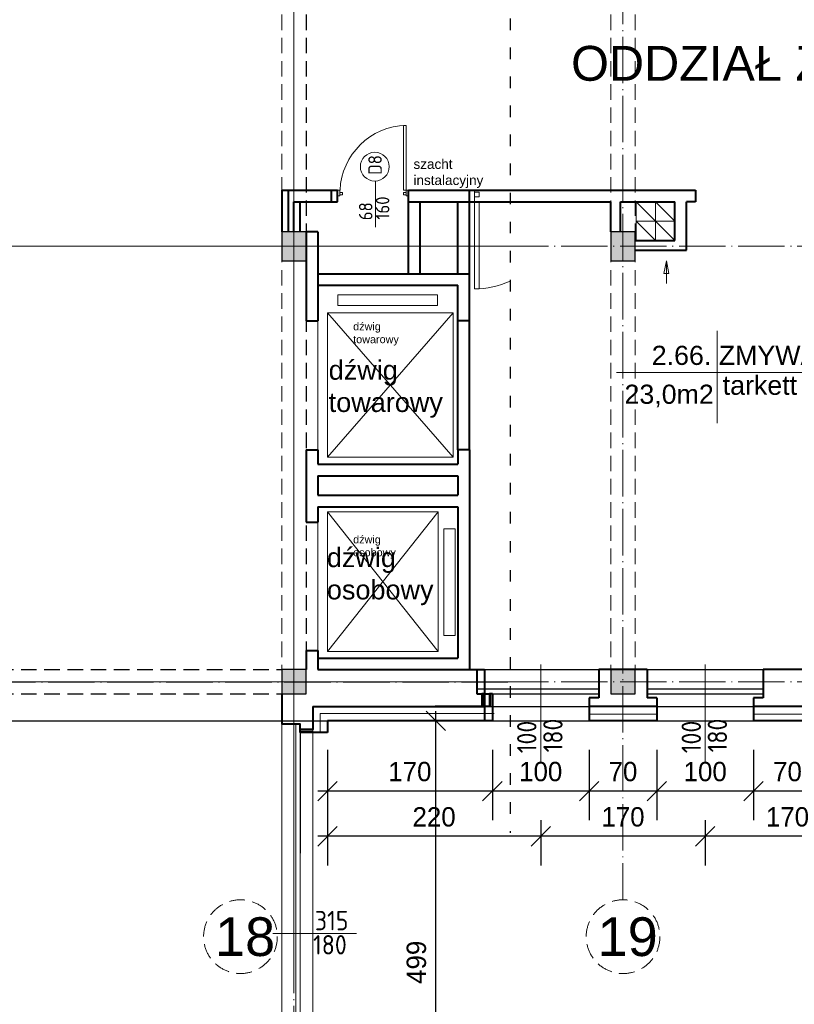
# Model space of a CAD drawing. Header units: millimetres. Extents: x -32003 to -19505, y 17931 to 29358.
# Tile 40 of 92: x -26437 to -25637, y 26530 to 27548. Entities that reach past the tile are written whole.
import ezdxf

# ---------------------------------------------------------------- set-up
doc = ezdxf.new("R2010")
doc.units = ezdxf.units.MM
doc.header["$PDMODE"] = 3
for name, pattern in [('ACAD_ISO03W100', [30, 12, -18]), ('ACAD_ISO04W100', [30.5, 24, -3, 0.5, -3]), ('KRESKOWA_X2', [12, 8, -4])]:
    doc.linetypes.add(name, pattern=pattern)
for name, color, linetype, lineweight in [('_wymiary', 1, 'Continuous', 9), ('drzwi', 140, 'Continuous', 13), ('KOMINY', 43, 'Continuous', 15), ('NR', 7, 'Continuous', 13), ('opisy drzwi', 40, 'Continuous', 13), ('opisy pom', 3, 'Continuous', 18), ('przerywana', 7, 'KRESKOWA_X2', 5), ('sciany', 4, 'Continuous', 40), ('symetria', 7, 'ACAD_ISO03W100', 5), ('SZRAF', 51, 'Continuous', 9), ('słupy', 2, 'Continuous', 30), ('ula-szraf', 40, 'Continuous', 9), ('ściana', 4, 'Continuous', 40)]:
    doc.layers.add(name, color=color, linetype=linetype, lineweight=lineweight)
doc.styles.add('ISO', font='isocp.shx')
doc.styles.add('ROMANS', font='ROMANS')
doc.styles.add('style1', font='ARIAL.TTF')
doc.styles.add('SYSTEM', font='TXT')
doc.linetypes.add('BATTING', pattern='A,0.0001,-0.1,[134,ltypeshp.shx,S=0.1,R=0,X=-0.1,Y=0],-0.2,[134,ltypeshp.shx,S=0.1,R=180,X=0.1,Y=0],-0.1', length=0.4001)
doc.dimstyles.new('Jacek2', dxfattribs={"dimscale": 2, "dimtxt": 10, "dimasz": 10, "dimexe": 15, "dimexo": 15, "dimgap": 5, "dimtad": 1, "dimdec": 0, "dimrnd": 0.5, "dimzin": 0, "dimdsep": 46, "dimtxsty": 'Standard', "dimblk": 'OBLIQUE', "dimcen": 0, "dimdle": 5, "dimadec": 1, "dimazin": 0, "dimtfac": 1, "dimtdec": 0, "dimtofl": 0, "dimtmove": 0, "dimatfit": 3, "dimfxl": 0, "dimtolj": 1, "dimtzin": 0, "dimarcsym": 0})

# ---------------------------------------------------------------- blocks, each defined once
blk = doc.blocks.new('_OBLIQUE')
at = {"color": 0, "linetype": 'ByBlock'}
blk.add_line((-0.5, -0.5), (0.5, 0.5), dxfattribs=at)
blk = doc.blocks.new('*D384')
at = {"layer": '_wymiary', "color": 0, "lineweight": -2}
for p, q in [((-25678.7, 26793.4), (-25678.7, 26720.9)), ((-25608.7, 26793.4), (-25608.7, 26720.9)), ((-25598.7, 26750.9), (-25688.7, 26750.9))]:
    blk.add_line(p, q, dxfattribs=at)
at = {"layer": 'Defpoints', "color": 0}
for p in [(-25678.7, 26823.4), (-25608.7, 26823.4), (-25678.7, 26750.9)]:
    blk.add_point(p, dxfattribs=at)
at = {"layer": '_wymiary', "color": 0, "lineweight": -2, "xscale": 20, "yscale": 20, "zscale": 20, "rotation": 180}
blk.add_blockref('_OBLIQUE', (-25678.7, 26750.9), dxfattribs=at)
at = {"layer": '_wymiary', "color": 0, "lineweight": -2, "xscale": 20, "yscale": 20, "zscale": 20}
blk.add_blockref('_OBLIQUE', (-25608.7, 26750.9), dxfattribs=at)
at = {"layer": '_wymiary', "color": 0, "insert": (-25643.7, 26770.9), "char_height": 20, "attachment_point": 5}
blk.add_mtext('\\A1;70', dxfattribs=at)
blk = doc.blocks.new('*D385')
at = {"layer": '_wymiary', "color": 0, "lineweight": -2}
for p, q in [((-25778.7, 26793.4), (-25778.7, 26720.9)), ((-25678.7, 26793.4), (-25678.7, 26720.9)), ((-25668.7, 26750.9), (-25788.7, 26750.9))]:
    blk.add_line(p, q, dxfattribs=at)
at = {"layer": 'Defpoints', "color": 0}
for p in [(-25778.7, 26823.4), (-25678.7, 26823.4), (-25778.7, 26750.9)]:
    blk.add_point(p, dxfattribs=at)
at = {"layer": '_wymiary', "color": 0, "lineweight": -2, "xscale": 20, "yscale": 20, "zscale": 20, "rotation": 180}
blk.add_blockref('_OBLIQUE', (-25778.7, 26750.9), dxfattribs=at)
at = {"layer": '_wymiary', "color": 0, "lineweight": -2, "xscale": 20, "yscale": 20, "zscale": 20}
blk.add_blockref('_OBLIQUE', (-25678.7, 26750.9), dxfattribs=at)
at = {"layer": '_wymiary', "color": 0, "insert": (-25728.7, 26770.9), "char_height": 20, "attachment_point": 5}
blk.add_mtext('\\A1;100', dxfattribs=at)
blk = doc.blocks.new('*D386')
at = {"layer": '_wymiary', "color": 0, "lineweight": -2}
for p, q in [((-25848.7, 26793.4), (-25848.7, 26720.9)), ((-25778.7, 26793.4), (-25778.7, 26720.9)), ((-25768.7, 26750.9), (-25858.7, 26750.9))]:
    blk.add_line(p, q, dxfattribs=at)
at = {"layer": 'Defpoints', "color": 0}
for p in [(-25848.7, 26823.4), (-25778.7, 26823.4), (-25848.7, 26750.9)]:
    blk.add_point(p, dxfattribs=at)
at = {"layer": '_wymiary', "color": 0, "lineweight": -2, "xscale": 20, "yscale": 20, "zscale": 20, "rotation": 180}
blk.add_blockref('_OBLIQUE', (-25848.7, 26750.9), dxfattribs=at)
at = {"layer": '_wymiary', "color": 0, "lineweight": -2, "xscale": 20, "yscale": 20, "zscale": 20}
blk.add_blockref('_OBLIQUE', (-25778.7, 26750.9), dxfattribs=at)
at = {"layer": '_wymiary', "color": 0, "insert": (-25813.7, 26770.9), "char_height": 20, "attachment_point": 5}
blk.add_mtext('\\A1;70', dxfattribs=at)
blk = doc.blocks.new('*D387')
at = {"layer": '_wymiary', "color": 0, "lineweight": -2}
for p, q in [((-25948.7, 26793.4), (-25948.7, 26720.9)), ((-25848.7, 26793.4), (-25848.7, 26720.9)), ((-25838.7, 26750.9), (-25958.7, 26750.9))]:
    blk.add_line(p, q, dxfattribs=at)
at = {"layer": 'Defpoints', "color": 0}
for p in [(-25948.7, 26823.4), (-25848.7, 26823.4), (-25948.7, 26750.9)]:
    blk.add_point(p, dxfattribs=at)
at = {"layer": '_wymiary', "color": 0, "lineweight": -2, "xscale": 20, "yscale": 20, "zscale": 20, "rotation": 180}
blk.add_blockref('_OBLIQUE', (-25948.7, 26750.9), dxfattribs=at)
at = {"layer": '_wymiary', "color": 0, "lineweight": -2, "xscale": 20, "yscale": 20, "zscale": 20}
blk.add_blockref('_OBLIQUE', (-25848.7, 26750.9), dxfattribs=at)
at = {"layer": '_wymiary', "color": 0, "insert": (-25898.7, 26770.9), "char_height": 20, "attachment_point": 5}
blk.add_mtext('\\A1;100', dxfattribs=at)
blk = doc.blocks.new('*D388')
at = {"layer": '_wymiary', "color": 0, "lineweight": -2}
for p, q in [((-26119.2, 26793.4), (-26119.2, 26720.9)), ((-25948.7, 26793.4), (-25948.7, 26720.9)), ((-25938.7, 26750.9), (-26129.2, 26750.9))]:
    blk.add_line(p, q, dxfattribs=at)
at = {"layer": 'Defpoints', "color": 0}
for p in [(-26119.2, 26823.4), (-25948.7, 26823.4), (-26119.2, 26750.9)]:
    blk.add_point(p, dxfattribs=at)
at = {"layer": '_wymiary', "color": 0, "lineweight": -2, "xscale": 20, "yscale": 20, "zscale": 20, "rotation": 180}
blk.add_blockref('_OBLIQUE', (-26119.2, 26750.9), dxfattribs=at)
at = {"layer": '_wymiary', "color": 0, "lineweight": -2, "xscale": 20, "yscale": 20, "zscale": 20}
blk.add_blockref('_OBLIQUE', (-25948.7, 26750.9), dxfattribs=at)
at = {"layer": '_wymiary', "color": 0, "insert": (-26033.9, 26770.9), "char_height": 20, "attachment_point": 5}
blk.add_mtext('\\A1;170', dxfattribs=at)
blk = doc.blocks.new('*D416')
at = {"layer": '_wymiary', "color": 0, "lineweight": -2}
for p, q in [((-25728.7, 26720.9), (-25728.7, 26674.1)), ((-25558.7, 26720.9), (-25558.7, 26674.1)), ((-25548.7, 26704.1), (-25738.7, 26704.1))]:
    blk.add_line(p, q, dxfattribs=at)
at = {"layer": 'Defpoints', "color": 0}
for p in [(-25728.7, 26750.9), (-25558.7, 26750.9), (-25728.7, 26704.1)]:
    blk.add_point(p, dxfattribs=at)
at = {"layer": '_wymiary', "color": 0, "lineweight": -2, "xscale": 20, "yscale": 20, "zscale": 20, "rotation": 180}
blk.add_blockref('_OBLIQUE', (-25728.7, 26704.1), dxfattribs=at)
at = {"layer": '_wymiary', "color": 0, "lineweight": -2, "xscale": 20, "yscale": 20, "zscale": 20}
blk.add_blockref('_OBLIQUE', (-25558.7, 26704.1), dxfattribs=at)
at = {"layer": '_wymiary', "color": 0, "insert": (-25643.7, 26724.1), "char_height": 20, "attachment_point": 5}
blk.add_mtext('\\A1;170', dxfattribs=at)
blk = doc.blocks.new('*D417')
at = {"layer": '_wymiary', "color": 0, "lineweight": -2}
for p, q in [((-25898.7, 26720.9), (-25898.7, 26674.1)), ((-25728.7, 26720.9), (-25728.7, 26674.1)), ((-25718.7, 26704.1), (-25908.7, 26704.1))]:
    blk.add_line(p, q, dxfattribs=at)
at = {"layer": 'Defpoints', "color": 0}
for p in [(-25898.7, 26750.9), (-25728.7, 26750.9), (-25898.7, 26704.1)]:
    blk.add_point(p, dxfattribs=at)
at = {"layer": '_wymiary', "color": 0, "lineweight": -2, "xscale": 20, "yscale": 20, "zscale": 20, "rotation": 180}
blk.add_blockref('_OBLIQUE', (-25898.7, 26704.1), dxfattribs=at)
at = {"layer": '_wymiary', "color": 0, "lineweight": -2, "xscale": 20, "yscale": 20, "zscale": 20}
blk.add_blockref('_OBLIQUE', (-25728.7, 26704.1), dxfattribs=at)
at = {"layer": '_wymiary', "color": 0, "insert": (-25813.7, 26724.1), "char_height": 20, "attachment_point": 5}
blk.add_mtext('\\A1;170', dxfattribs=at)
blk = doc.blocks.new('*D418')
at = {"layer": '_wymiary', "color": 0, "lineweight": -2}
for p, q in [((-26119.2, 26720.9), (-26119.2, 26674.1)), ((-25898.7, 26720.9), (-25898.7, 26674.1)), ((-25888.7, 26704.1), (-26129.2, 26704.1))]:
    blk.add_line(p, q, dxfattribs=at)
at = {"layer": 'Defpoints', "color": 0}
for p in [(-26119.2, 26750.9), (-25898.7, 26750.9), (-26119.2, 26704.1)]:
    blk.add_point(p, dxfattribs=at)
at = {"layer": '_wymiary', "color": 0, "lineweight": -2, "xscale": 20, "yscale": 20, "zscale": 20, "rotation": 180}
blk.add_blockref('_OBLIQUE', (-26119.2, 26704.1), dxfattribs=at)
at = {"layer": '_wymiary', "color": 0, "lineweight": -2, "xscale": 20, "yscale": 20, "zscale": 20}
blk.add_blockref('_OBLIQUE', (-25898.7, 26704.1), dxfattribs=at)
at = {"layer": '_wymiary', "color": 0, "insert": (-26008.9, 26724.1), "char_height": 20, "attachment_point": 5}
blk.add_mtext('\\A1;220', dxfattribs=at)
blk = doc.blocks.new('*D893')
at = {"layer": '_wymiary', "color": 0, "lineweight": -2}
for p, q in [((-26007.1, 26314.4), (-26007.1, 26833.4)), ((-26089.2, 26823.4), (-25977.1, 26823.4)), ((-26039.6, 26324.4), (-25977.1, 26324.4))]:
    blk.add_line(p, q, dxfattribs=at)
at = {"layer": 'Defpoints', "color": 0}
for p in [(-26119.2, 26823.4), (-26007.1, 26823.4), (-26069.6, 26324.4)]:
    blk.add_point(p, dxfattribs=at)
at = {"layer": '_wymiary', "color": 0, "lineweight": -2, "xscale": 20, "yscale": 20, "zscale": 20}
for p, rotation in [((-26007.1, 26823.4), 90), ((-26007.1, 26324.4), 270)]:
    blk.add_blockref('_OBLIQUE', p, dxfattribs=dict(at, rotation=rotation))
at = {"layer": '_wymiary', "color": 0, "insert": (-26027.1, 26573.9), "char_height": 20, "attachment_point": 5, "rotation": 90}
blk.add_mtext('\\A1;499', dxfattribs=at)

msp = doc.modelspace()

# ---------------------------------------------------------------- hatches: boundary and pattern name
at = {"layer": 'SZRAF'}
h = msp.add_hatch(color=256, dxfattribs=at)
h.dxf.hatch_style = 1
h.paths.add_polyline_path([(-26166.2, 27313.9), (-26153.7, 27313.9), (-26153.7, 27328.9), (-26166.2, 27328.9)])
h.paths.add_polyline_path([(-26153.7, 27313.9), (-26166.2, 27313.9), (-26166.2, 27298.9), (-26153.7, 27298.9)])
h.paths.add_polyline_path([(-26153.7, 27313.9), (-26141.2, 27313.9), (-26141.2, 27328.9), (-26153.7, 27328.9)])
h.paths.add_polyline_path([(-26153.7, 27298.9), (-26141.2, 27298.9), (-26141.2, 27313.9), (-26153.7, 27313.9)])
h = msp.add_hatch(color=256, dxfattribs=at)
h.dxf.hatch_style = 1
h.paths.add_polyline_path([(-26166.2, 27313.9), (-26153.7, 27313.9), (-26153.7, 27328.9), (-26166.2, 27328.9)])
h.paths.add_polyline_path([(-26153.7, 27313.9), (-26166.2, 27313.9), (-26166.2, 27298.9), (-26153.7, 27298.9)])
h.paths.add_polyline_path([(-26153.7, 27313.9), (-26141.2, 27313.9), (-26141.2, 27328.9), (-26153.7, 27328.9)])
h.paths.add_polyline_path([(-26153.7, 27298.9), (-26141.2, 27298.9), (-26141.2, 27313.9), (-26153.7, 27313.9)])
h = msp.add_hatch(color=256, dxfattribs=at)
h.dxf.hatch_style = 1
h.paths.add_polyline_path([(-25826.2, 27313.9), (-25813.7, 27313.9), (-25813.7, 27328.9), (-25826.2, 27328.9)])
h.paths.add_polyline_path([(-25813.7, 27313.9), (-25826.2, 27313.9), (-25826.2, 27298.9), (-25813.7, 27298.9)])
h.paths.add_polyline_path([(-25813.7, 27313.9), (-25801.2, 27313.9), (-25801.2, 27328.9), (-25813.7, 27328.9)])
h.paths.add_polyline_path([(-25813.7, 27298.9), (-25801.2, 27298.9), (-25801.2, 27313.9), (-25813.7, 27313.9)])
h = msp.add_hatch(color=256, dxfattribs=at)
h.dxf.hatch_style = 1
h.paths.add_polyline_path([(-26141.2, 26876.4), (-26166.2, 26876.4), (-26166.2, 26863.9), (-26141.2, 26863.9)])
h.paths.add_polyline_path([(-26141.2, 26863.9), (-26166.2, 26863.9), (-26166.2, 26851.4), (-26141.2, 26851.4)])
h = msp.add_hatch(color=256, dxfattribs=at)
h.dxf.hatch_style = 1
h.paths.add_polyline_path([(-26141.2, 26876.4), (-26166.2, 26876.4), (-26166.2, 26863.9), (-26141.2, 26863.9)])
h.paths.add_polyline_path([(-26141.2, 26863.9), (-26166.2, 26863.9), (-26166.2, 26851.4), (-26141.2, 26851.4)])
h = msp.add_hatch(color=256, dxfattribs=at)
h.dxf.hatch_style = 1
h.paths.add_polyline_path([(-25801.2, 26876.4), (-25826.2, 26876.4), (-25826.2, 26863.9), (-25801.2, 26863.9)])
h.paths.add_polyline_path([(-25801.2, 26863.9), (-25826.2, 26863.9), (-25826.2, 26851.4), (-25801.2, 26851.4)])

# ---------------------------------------------------------------- linework, layer by layer
at = {"linetype": 'ACAD_ISO03W100'}
msp.add_line((-25930.2, 28329.3), (-25930.2, 26707.8), dxfattribs=at)
at = {"linetype": 'KRESKOWA_X2', "ltscale": 2}
for p, q in [((-26141.2, 28201.4), (-26141.2, 26876.4)), ((-27491.7, 26876.4), (-26166.2, 26876.4)), ((-27491.7, 26851.4), (-26166.2, 26851.4))]:
    msp.add_line(p, q, dxfattribs=at)
for p, q in [((-25972.2, 26876.4), (-25930.2, 26876.4)), ((-25972.2, 26876.4), (-20516.7, 26876.4)), ((-25964.7, 26856.5), (-25930.2, 26856.5)), ((-25956.7, 26856.5), (-25838.7, 26856.5)), ((-25788.7, 26856.5), (-25668.7, 26856.5)), ((-25964.5, 26838.4), (-25930.2, 26838.4)), ((-25956.5, 26838.4), (-20507.4, 26838.4)), ((-25951.7, 26838.4), (-25837.7, 26838.4)), ((-25789.7, 26838.4), (-25667.7, 26838.4)), ((-27768.7, 26823.4), (-20538.3, 26823.4)), ((-26147.2, 26820), (-26147.2, 26686.7))]:
    msp.add_line(p, q)
at = {"linetype": 'ACAD_ISO04W100', "ltscale": 2}
msp.add_line((-31592.7, 26863.9), (-25930.2, 26863.9), dxfattribs=at)
at = {"ltscale": 2}
for p, q in [((-25964.7, 26851.4), (-25930.2, 26851.4)), ((-25956.7, 26851.4), (-25838.7, 26851.4)), ((-25788.7, 26851.4), (-25668.7, 26851.4))]:
    msp.add_line(p, q, dxfattribs=at)
at = {"layer": 'drzwi'}
for points in [[(-26037.9, 27371.9, 0), (-26040.4, 27371.9, 0), (-26040.4, 27438.9, 0), (-26037.9, 27438.9, 0), (-26037.9, 27371.9, 0)], [(-26106.2, 27366, 0), (-26108.7, 27366, 0), (-26108.7, 27371.9, 0), (-26106.2, 27371.9, 0), (-26106.2, 27366, 0)], [(-26106.2, 27367, 0), (-26103.7, 27367, 0), (-26103.7, 27369.5, 0), (-26106.2, 27369.5, 0), (-26106.2, 27367, 0)], [(-26037.9, 27367, 0), (-26040.4, 27367, 0), (-26040.4, 27369.5, 0), (-26037.9, 27369.5, 0), (-26037.9, 27367, 0)], [(-26037.9, 27366, 0), (-26035.4, 27366, 0), (-26035.4, 27371.9, 0), (-26037.9, 27371.9, 0), (-26037.9, 27366, 0)], [(-25967.2, 27371.9, 0), (-25972.2, 27371.9, 0), (-25972.2, 27359.9, 0), (-25967.2, 27359.9, 0), (-25967.2, 27371.9, 0)], [(-25967.2, 27369.9, 0), (-25962.2, 27369.9, 0), (-25962.2, 27364.9, 0), (-25967.2, 27364.9, 0), (-25967.2, 27369.9, 0)], [(-25967.2, 27359.9, 0), (-25962.2, 27359.9, 0), (-25962.2, 27269.9, 0), (-25967.2, 27269.9, 0), (-25967.2, 27359.9, 0)]]:
    msp.add_polyline3d(points, dxfattribs=at)
for centre, radius, start, end in [((-26036, 27368.7), 70.2, 91.5572, 177.3574), ((-25967.2, 27359.9), 90, 270, 294.2635)]:
    msp.add_arc(centre, radius, start, end, dxfattribs=at)
at = {"layer": 'KOMINY'}
for p, q in [((-25800.2, 27359.9), (-25780.2, 27339.9)), ((-25780.2, 27359.9), (-25760.2, 27339.9)), ((-25800.2, 27339.9), (-25780.2, 27319.9)), ((-25780.2, 27339.9), (-25760.2, 27319.9)), ((-25813.7, 26876.4), (-25819.7, 26876.4))]:
    msp.add_line(p, q, dxfattribs=at)
for points in [[(-25780.2, 27339.9), (-25800.2, 27339.9), (-25800.2, 27359.9), (-25780.2, 27359.9)], [(-25760.2, 27339.9), (-25780.2, 27339.9), (-25780.2, 27359.9), (-25760.2, 27359.9)], [(-25780.2, 27319.9), (-25800.2, 27319.9), (-25800.2, 27339.9), (-25780.2, 27339.9)], [(-25760.2, 27319.9), (-25780.2, 27319.9), (-25780.2, 27339.9), (-25760.2, 27339.9)]]:
    msp.add_lwpolyline(points, close=True, dxfattribs=at)
msp.add_lwpolyline([(-25768.8, 27275.6), (-25768.8, 27298.8), (-25771.3, 27285.7), (-25766.2, 27285.7), (-25768.8, 27298.8)], dxfattribs=at)
at = {"layer": 'opisy drzwi'}
for p, q in [((-26069.5, 27333.8), (-26069.5, 27381.3)), ((-26119.1, 27245), (-25989.2, 27096.1)), ((-26119.1, 27096.1), (-25989.2, 27245)), ((-26119.1, 27245), (-25989.2, 27096.1)), ((-26119.1, 27096.1), (-25989.2, 27245)), ((-26129.2, 27237), (-26129.2, 27088.6)), ((-26129.2, 27237), (-26129.2, 27088.6)), ((-25984.2, 27237), (-25984.2, 27103.4)), ((-25984.2, 27237), (-25984.2, 27103.4)), ((-26129.2, 27076.6), (-26129.2, 27056.6)), ((-26129.2, 27044.6), (-26129.2, 26895.4)), ((-26129.2, 27044.6), (-26129.2, 26895.4)), ((-26119.1, 27039.3), (-26004.7, 26895.1)), ((-26119.1, 26895.1), (-26004.7, 27039.3)), ((-26119.1, 27039.3), (-26004.7, 26895.1)), ((-26119.1, 26895.1), (-26004.7, 27039.3)), ((-25898.7, 26881.7), (-25898.7, 26780)), ((-25728.7, 26881.7), (-25728.7, 26780)), ((-26166.2, 26820), (-26166.2, 26434.9)), ((-26151.8, 26820), (-26151.8, 26432.4)), ((-26147.2, 26820), (-26147.2, 26432.4)), ((-26134.2, 26820), (-26134.2, 26440.9)), ((-26175.5, 26603.7), (-26089.2, 26603.7))]:
    msp.add_line(p, q, dxfattribs=at)
for points in [[(-26108.5, 27252.6), (-26005.4, 27252.6), (-26005.4, 27263.7), (-26108.5, 27263.7)], [(-26108.5, 27252.6), (-26005.4, 27252.6), (-26005.4, 27263.7), (-26108.5, 27263.7)], [(-26119.1, 27096.1), (-25989.2, 27096.1), (-25989.2, 27245), (-26119.1, 27245)], [(-26119.1, 27096.1), (-25989.2, 27096.1), (-25989.2, 27245), (-26119.1, 27245)], [(-26119.1, 26895.1), (-26004.7, 26895.1), (-26004.7, 27039.3), (-26119.1, 27039.3)], [(-26119.1, 26895.1), (-26004.7, 26895.1), (-26004.7, 27039.3), (-26119.1, 27039.3)], [(-25998.9, 27021.9), (-25987.1, 27021.9), (-25987.1, 26911.5), (-25998.9, 26911.5)], [(-25998.9, 27021.9), (-25987.1, 27021.9), (-25987.1, 26911.5), (-25998.9, 26911.5)]]:
    msp.add_lwpolyline(points, close=True, dxfattribs=at)
msp.add_circle((-26070.2, 27396.2), 14.9, dxfattribs=at)
at = {"layer": 'opisy pom'}
for p, q in [((-25716.4, 27226.6), (-25716.4, 27131.2)), ((-25820.5, 27183.4), (-25450.6, 27183.4))]:
    msp.add_line(p, q, dxfattribs=at)
at = {"layer": 'przerywana', "ltscale": 2}
for p, q in [((-26166.2, 28201.4), (-26166.2, 26876.4)), ((-26141.2, 28201.4), (-26141.2, 26876.4)), ((-25826.2, 28201.4), (-25826.2, 26876.4)), ((-25801.2, 28201.4), (-25801.2, 26876.4)), ((-27491.7, 26876.4), (-26166.2, 26876.4)), ((-27491.7, 26876.4), (-26166.2, 26876.4)), ((-27491.7, 26851.4), (-26166.2, 26851.4))]:
    msp.add_line(p, q, dxfattribs=at)
for centre in [(-26209, 26600.4), (-25813.6, 26600.4)]:
    msp.add_circle(centre, 38.1, dxfattribs=at)
at = {"layer": 'sciany'}
for p, q in [((-26166.2, 27371.9), (-26108.7, 27371.9)), ((-26166.2, 27371.9), (-26166.2, 27328.9)), ((-26159.7, 27371.9), (-26114.9, 27371.9)), ((-26159.7, 27371.9), (-26159.7, 27328.9)), ((-26114.9, 27359.9), (-26114.9, 27371.9)), ((-26108.7, 27359.9), (-26108.7, 27371.9)), ((-26035.4, 27371.9), (-25972.2, 27371.9)), ((-26035.4, 27285.6), (-26035.4, 27371.9)), ((-26035.4, 27371.9), (-25738.6, 27371.9)), ((-26035.4, 27359.9), (-26035.4, 27371.9)), ((-25972.2, 27359.9), (-25972.2, 27371.9)), ((-25738.6, 27371.9), (-25738.6, 27359.9)), ((-26154.2, 27359.9), (-26154.2, 27328.9)), ((-26153.7, 27359.9), (-26108.7, 27359.9)), ((-26147.7, 27359.9), (-26114.9, 27359.9)), ((-26147.7, 27359.9), (-26147.7, 27328.9)), ((-26035.4, 27359.9), (-25984.2, 27359.9)), ((-26023.4, 27359.9), (-25972.2, 27359.9)), ((-26023.4, 27285.6), (-26023.4, 27359.9)), ((-25984.2, 27285.6), (-25984.2, 27359.9)), ((-25972.2, 27103.4), (-25972.2, 27359.9)), ((-25972.2, 27359.9), (-25826.2, 27359.9)), ((-25826.2, 27328.9), (-25826.2, 27359.9)), ((-25816.2, 27328.9), (-25816.2, 27359.9)), ((-25816.2, 27359.9), (-25760.2, 27359.9)), ((-25760.2, 27319.9), (-25760.2, 27359.9)), ((-25748.2, 27309.9), (-25748.2, 27359.9)), ((-25738.6, 27359.9), (-25748.2, 27359.9)), ((-26141.2, 27328.9), (-26141.2, 27237)), ((-26129.2, 27328.9), (-26141.2, 27328.9)), ((-26141.2, 27328.9), (-26141.2, 27237)), ((-26129.2, 27328.9), (-26141.2, 27328.9)), ((-26129.2, 27328.9), (-26129.2, 27237)), ((-26129.2, 27328.9), (-26129.2, 27285.6)), ((-25801.2, 27319.9), (-25760.2, 27319.9)), ((-25801.2, 27309.9), (-25748.2, 27309.9)), ((-26129.2, 27285.6), (-25972.2, 27285.6)), ((-26129.2, 27285.6), (-25984.2, 27285.6)), ((-25972.2, 27237), (-25972.2, 27285.6)), ((-26129.2, 27273.6), (-25984.2, 27273.6)), ((-26129.2, 27273.6), (-25984.2, 27273.6)), ((-26129.2, 27273.6), (-26129.2, 27237)), ((-25984.2, 27237), (-25984.2, 27273.6)), ((-25984.2, 27103.4), (-25984.2, 27273.6)), ((-26141.2, 27237), (-26129.2, 27237)), ((-26141.2, 27237), (-26129.2, 27237)), ((-25972.2, 27237), (-25984.2, 27237)), ((-26141.2, 27103.4), (-26141.2, 27028.7)), ((-26141.2, 27103.4), (-26129.2, 27103.4)), ((-26141.2, 27103.4), (-26141.2, 27028.7)), ((-26141.2, 27103.4), (-26129.2, 27103.4)), ((-26129.2, 27103.4), (-26129.2, 27088.6)), ((-26129.2, 27103.4), (-26129.2, 27088.6)), ((-25972.2, 27103.4), (-25984.2, 27103.4)), ((-25984.2, 27103.4), (-25984.2, 27088.6)), ((-25984.2, 27103.4), (-25984.2, 27088.6)), ((-25972.2, 27103.4), (-25972.2, 26876.4)), ((-25972.2, 27103.4), (-25972.2, 26876.4)), ((-26129.2, 27088.6), (-25984.2, 27088.6)), ((-26129.2, 27088.6), (-25984.2, 27088.6)), ((-26129.2, 27076.6), (-25984.2, 27076.6)), ((-26129.2, 27076.6), (-26129.2, 27056.6)), ((-26129.2, 27076.6), (-25984.2, 27076.6)), ((-26129.2, 27076.6), (-26129.2, 27056.6)), ((-25984.2, 27076.6), (-25984.2, 27056.6)), ((-25984.2, 27076.6), (-25984.2, 27056.6)), ((-26129.2, 27056.6), (-25984.2, 27056.6)), ((-26129.2, 27056.6), (-25984.2, 27056.6)), ((-26129.2, 27044.6), (-25984.2, 27044.6)), ((-26129.2, 27044.6), (-26129.2, 27028.7)), ((-26129.2, 27044.6), (-25984.2, 27044.6)), ((-26129.2, 27044.6), (-26129.2, 27028.7)), ((-25984.2, 27044.6), (-25984.2, 26888.4)), ((-25984.2, 27044.6), (-25984.2, 26888.4)), ((-26141.2, 27028.7), (-26129.2, 27028.7)), ((-26141.2, 27028.7), (-26129.2, 27028.7)), ((-26141.2, 26896), (-26141.2, 26876.4)), ((-26141.2, 26896), (-26129.2, 26896)), ((-26141.2, 26896), (-26141.2, 26876.4)), ((-26141.2, 26896), (-26129.2, 26896)), ((-26129.2, 26896), (-26129.2, 26876.4)), ((-26129.2, 26896), (-26129.2, 26876.4)), ((-26129.2, 26888.4), (-25984.2, 26888.4)), ((-26129.2, 26888.4), (-25984.2, 26888.4)), ((-26129.2, 26876.4), (-25972.2, 26876.4)), ((-26129.2, 26876.4), (-25972.2, 26876.4)), ((-26002.7, 26876.4), (-25964.7, 26876.4)), ((-26002.7, 26876.4), (-25956.7, 26876.4)), ((-25964.7, 26876.4), (-25964.7, 26851.4)), ((-25956.7, 26876.4), (-25956.7, 26851.4)), ((-26166.2, 26851.4), (-26166.2, 26820)), ((-26166.2, 26851.4), (-26166.2, 26820)), ((-25964.7, 26851.4), (-25959.7, 26851.4)), ((-25959.7, 26851.4), (-25959.7, 26838.4)), ((-25956.7, 26851.4), (-25959.7, 26851.4)), ((-25956.7, 26851.4), (-25956.7, 26823.4)), ((-25956.7, 26851.4), (-25951.7, 26851.4)), ((-25951.7, 26851.4), (-25951.7, 26838.4)), ((-25948.7, 26851.4), (-25951.7, 26851.4)), ((-25948.7, 26851.4), (-25948.7, 26823.4)), ((-26134.2, 26838.4), (-25964.5, 26838.4)), ((-26134.2, 26838.4), (-25956.5, 26838.4)), ((-25959.7, 26838.4), (-26007.7, 26838.4)), ((-25951.7, 26838.4), (-26007.7, 26838.4)), ((-26147.2, 26811.4), (-26147.2, 26814.4)), ((-26147.2, 26811.4), (-26147.2, 26814.4)), ((-25956.7, 26823.4), (-26119.2, 26823.4)), ((-26119.2, 26823.4), (-26119.2, 26811.4)), ((-25948.7, 26823.4), (-26119.2, 26823.4)), ((-26119.2, 26823.4), (-26119.2, 26811.4))]:
    msp.add_line(p, q, dxfattribs=at)
for points in [[(-26134.2, 26838.4), (-26134.2, 26814.4), (-26147.2, 26814.4)], [(-26134.2, 26838.4), (-26134.2, 26814.4), (-26147.2, 26814.4)], [(-26147.2, 26814.4), (-26147.2, 26820), (-26166.2, 26820)], [(-26147.2, 26814.4), (-26147.2, 26820), (-26166.2, 26820)], [(-26119.2, 26811.4), (-26119.2, 26811.4), (-26147.2, 26811.4)], [(-26119.2, 26811.4), (-26119.2, 26811.4), (-26147.2, 26811.4)]]:
    msp.add_lwpolyline(points, dxfattribs=at)
at = {"layer": 'symetria', "linetype": 'ACAD_ISO04W100', "ltscale": 2}
for p, q in [((-26153.7, 28201.4), (-26153.7, 26675.6)), ((-26153.7, 28201.4), (-26153.7, 26549.3)), ((-25813.7, 28201.4), (-25813.7, 26638.5)), ((-26153.7, 27748.9), (-26153.7, 26270.6)), ((-30913.7, 27313.9), (-25930.2, 27313.9)), ((-27768.7, 27313.9), (-19699.1, 27313.9)), ((-27768.7, 26863.9), (-19699.1, 26863.9))]:
    msp.add_line(p, q, dxfattribs=at)
at = {"layer": 'SZRAF', "linetype": 'BATTING', "ltscale": 14}
for p, q in [((-25778.7, 26830.4), (-25848.7, 26830.4)), ((-25608.7, 26830.4), (-25678.7, 26830.4))]:
    msp.add_line(p, q, dxfattribs=at)
at = {"layer": 'słupy'}
for points in [[(-26166.2, 27298.9), (-26141.2, 27298.9), (-26141.2, 27328.9), (-26166.2, 27328.9)], [(-26166.2, 27298.9), (-26141.2, 27298.9), (-26141.2, 27328.9), (-26166.2, 27328.9)], [(-25826.2, 27298.9), (-25801.2, 27298.9), (-25801.2, 27328.9), (-25826.2, 27328.9)], [(-26166.2, 26851.4), (-26141.2, 26851.4), (-26141.2, 26876.4), (-26166.2, 26876.4)], [(-26166.2, 26851.4), (-26141.2, 26851.4), (-26141.2, 26876.4), (-26166.2, 26876.4)], [(-25826.2, 26851.4), (-25801.2, 26851.4), (-25801.2, 26876.4), (-25826.2, 26876.4)]]:
    msp.add_lwpolyline(points, close=True, dxfattribs=at)
at = {"layer": 'ula-szraf', "linetype": 'BATTING', "ltscale": 3}
msp.add_line((-25958.2, 26838.4), (-25958.2, 26851.4), dxfattribs=at)
at = {"layer": 'ula-szraf', "ltscale": 3}
msp.add_line((-25950.2, 26838.4), (-25950.2, 26851.4), dxfattribs=at)
at = {"layer": 'ula-szraf', "linetype": 'BATTING', "ltscale": 14}
for p, q in [((-25954.7, 26830.9), (-26126.7, 26830.9)), ((-26126.7, 26830.9), (-26126.7, 26811.4))]:
    msp.add_line(p, q, dxfattribs=at)
at = {"layer": 'ula-szraf', "ltscale": 14}
for p, q in [((-25946.7, 26830.9), (-26126.7, 26830.9)), ((-26126.7, 26830.9), (-26126.7, 26811.4))]:
    msp.add_line(p, q, dxfattribs=at)
at = {"layer": 'ula-szraf', "linetype": 'BATTING', "ltscale": 3}
msp.add_lwpolyline([(-26134.2, 26812.9), (-26134.2, 26812.9), (-26147.2, 26812.9)], dxfattribs=at)
at = {"layer": 'ula-szraf', "ltscale": 3}
msp.add_lwpolyline([(-26134.2, 26812.9), (-26134.2, 26812.9), (-26147.2, 26812.9)], dxfattribs=at)
at = {"layer": 'ściana'}
for p, q in [((-25788.7, 26876.4), (-25838.7, 26876.4)), ((-25838.7, 26876.4), (-25838.7, 26847.4)), ((-25788.7, 26876.4), (-25788.7, 26847.4)), ((-25618.7, 26876.4), (-25668.7, 26876.4)), ((-25668.7, 26876.4), (-25668.7, 26847.4)), ((-25848.7, 26847.4), (-25848.7, 26823.4)), ((-25838.7, 26847.4), (-25848.7, 26847.4)), ((-25778.7, 26847.4), (-25788.7, 26847.4)), ((-25778.7, 26847.4), (-25778.7, 26823.4)), ((-25678.7, 26847.4), (-25678.7, 26823.4)), ((-25668.7, 26847.4), (-25678.7, 26847.4)), ((-25778.7, 26838.4), (-25848.7, 26838.4)), ((-25608.7, 26838.4), (-25678.7, 26838.4)), ((-25778.7, 26823.4), (-25848.7, 26823.4)), ((-25608.7, 26823.4), (-25678.7, 26823.4))]:
    msp.add_line(p, q, dxfattribs=at)

# ---------------------------------------------------------------- texts
at = {"layer": 'NR', "ltscale": 5, "char_height": 40, "width": 65, "attachment_point": 1, "style": 'style1'}
for s, insert in [('18', (-26235.3, 26620.4)), ('19', (-25839.9, 26620.4))]:
    msp.add_mtext(s, dxfattribs=dict(at, insert=insert))
at = {"layer": 'opisy drzwi', "style": 'ISO'}
for s, height, p in [('D8', 14, (-26062.9, 27387.8)), ('160', 14, (-26055.1, 27341.4)), ('68', 14, (-26072.6, 27340.8)), ('180', 20, (-25876.1, 26790.9)), ('180', 20, (-25706.1, 26790.9)), ('100', 20, (-25903.1, 26790)), ('100', 20, (-25733.1, 26790))]:
    msp.add_text(s, height=height, rotation=90, dxfattribs=at).set_placement(p)
for s, p in [('315', (-26132.1, 26607)), ('180', (-26134, 26582))]:
    msp.add_text(s, height=20, dxfattribs=at).set_placement(p)
at = {"layer": 'opisy pom', "attachment_point": 1}
for s, insert, char_height, style in [('{\\fArial|b0|i0|c238|p34;ODDZIAŁ ŻYWIENIOWY}', (-25867.3, 27521), 36, 'SYSTEM'), ('{\\fArial|b0|i0|c238|p34;szacht\\Pinstalacyjny}', (-26030.2, 27403.9), 10, 'ROMANS'), ('{\\fArial|b0|i0|c238|p34;dźwig\\Ptowarowy}', (-26092.5, 27235.1), 8, 'ROMANS'), ('{\\fArial|b0|i0|c238|p34;        2.66. ZMYWALNIA}', (-25845.4, 27211.1), 19.8, 'SYSTEM'), ('{\\fArial|b0|i0|c238|p34;dźwig\\Ptowarowy}', (-26117.8, 27196), 20, 'SYSTEM'), ('{\\fArial|b0|i0|c238|p34;tarkett}', (-25710.6, 27180.2), 19.8, 'SYSTEM'), ('{\\fArial|b0|i0|c238|p34;23,0m2}', (-25812.1, 27170.9), 19.8, 'SYSTEM'), ('{\\fArial|b0|i0|c238|p34;dźwig\\Posobowy}', (-26092.5, 27014.9), 8, 'ROMANS'), ('{\\fArial|b0|i0|c238|p34;dźwig\\Posobowy}', (-26119.7, 27002.3), 20, 'SYSTEM')]:
    msp.add_mtext(s, dxfattribs=dict(at, insert=insert, char_height=char_height, style=style))

# ---------------------------------------------------------------- dimensions: what is measured, and where the dimension line sits
at = {"layer": '_wymiary'}
dim = msp.add_linear_dim(base=(-26007.1, 26823.4), p1=(-26069.6, 26324.4), p2=(-26119.2, 26823.4), angle=90, dimstyle='Jacek2', override={"dimtmove": 1}, dxfattribs=at)
dim.commit()
dim.dimension.update_dxf_attribs({"geometry": '*D893', "text_midpoint": (-26027.1, 26573.9)})
for base, p1, p2, text, picture, middle in [((-26119.2, 26750.9), (-25948.7, 26823.4), (-26119.2, 26823.4), '170', '*D388', (-26033.9, 26770.9)), ((-26119.2, 26704.1), (-25898.7, 26750.9), (-26119.2, 26750.9), '220', '*D418', (-26008.9, 26724.1))]:
    dim = msp.add_linear_dim(base=base, p1=p1, p2=p2, text=text, dimstyle='Jacek2', override={"dimtmove": 1}, dxfattribs=at)
    dim.commit()
    dim.dimension.update_dxf_attribs({"geometry": picture, "text_midpoint": middle})
for base, p1, p2, picture, middle in [((-25948.7, 26750.9), (-25848.7, 26823.4), (-25948.7, 26823.4), '*D387', (-25898.7, 26770.9)), ((-25848.7, 26750.9), (-25778.7, 26823.4), (-25848.7, 26823.4), '*D386', (-25813.7, 26770.9)), ((-25778.7, 26750.9), (-25678.7, 26823.4), (-25778.7, 26823.4), '*D385', (-25728.7, 26770.9)), ((-25678.7, 26750.9), (-25608.7, 26823.4), (-25678.7, 26823.4), '*D384', (-25643.7, 26770.9)), ((-25898.7, 26704.1), (-25728.7, 26750.9), (-25898.7, 26750.9), '*D417', (-25813.7, 26724.1)), ((-25728.7, 26704.1), (-25558.7, 26750.9), (-25728.7, 26750.9), '*D416', (-25643.7, 26724.1))]:
    dim = msp.add_linear_dim(base=base, p1=p1, p2=p2, dimstyle='Jacek2', override={"dimtmove": 1}, dxfattribs=at)
    dim.commit()
    dim.dimension.update_dxf_attribs({"geometry": picture, "text_midpoint": middle})

doc.saveas('drawing.dxf')
